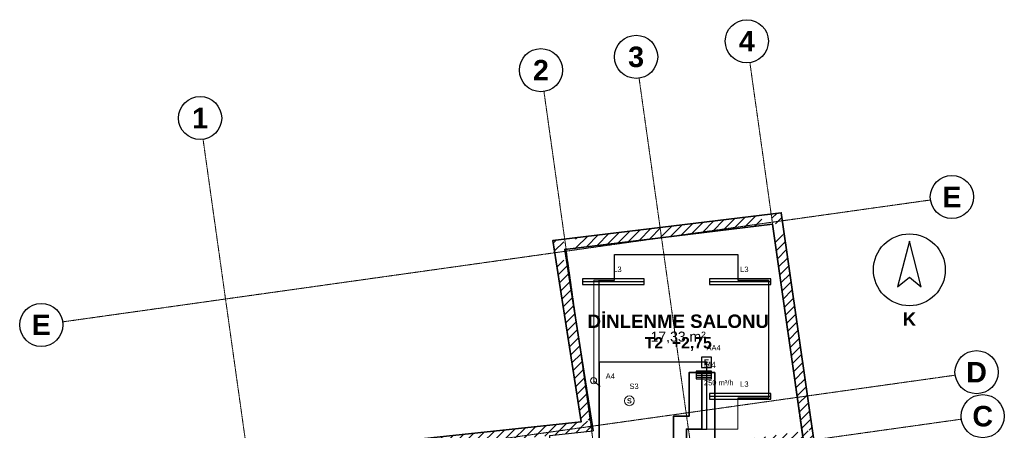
# Model space of a CAD drawing. Header units: millimetres. Extents: x -4770 to 15512, y -5017 to 16972.
# Tile 2 of 2: x -4770 to 14398, y 8975 to 16972. Entities that reach past the tile are written whole.
import ezdxf
from ezdxf.enums import TextEntityAlignment as Align

# ---------------------------------------------------------------- set-up
doc = ezdxf.new("R2010")
doc.units = ezdxf.units.MM
doc.linetypes.add('DASHDOT', pattern=[3.556, 2.54, -0.508, 0, -0.508])
doc.linetypes.add('DASHED', pattern=[1.524, 1.27, -0.254])
for name, color, linetype, lineweight in [('A-DUVAR-MEVCUT', 8, 'Continuous', 35), ('A-TAVAN-SINIR', 150, 'Continuous', 25), ('A-TAVAN-YAZI', 150, 'Continuous', 13), ('A-YAZI', 7, 'Continuous', 13), ('E-AYD-ACIL', 3, 'Continuous', 25), ('E-AYD-ANAHTAR', 2, 'Continuous', 18), ('E-AYD-ARMATUR', 2, 'Continuous', 25), ('E-AYD-LINYE', 2, 'Continuous', 25), ('E-AYD-SORTI', 2, 'DASHED', 18), ('G-AKS-BALON', 8, 'Continuous', 25), ('G-AKS-HAT', 8, 'DASHDOT', 18), ('G-KUZEY', 7, 'Continuous', 25), ('M-HAVA-BESLEME', 3, 'Continuous', 35), ('M-HAVA-BRANSMAN', 3, 'DASHED', 18), ('M-HAVA-MENFEZ', 3, 'Continuous', 25)]:
    doc.layers.add(name, color=color, linetype=linetype, lineweight=lineweight)
doc.styles.add('GYM', font='arial.ttf')
doc.styles.add('GYM-B', font='arialbd.ttf')

# ---------------------------------------------------------------- blocks, each defined once
blk = doc.blocks.new('G_KUZEY')
blk.add_lwpolyline([(0, 560), (-230, -330), (0, -140), (230, -330)], close=True)
blk.add_circle((0, 0), 700)
at = {"style": 'GYM-B'}
blk.add_text('K', height=260, dxfattribs=at).set_placement((0, -960), align=Align.MIDDLE_CENTER)
blk = doc.blocks.new('M_MENFEZ_BESLEME')
for p, q in [((-150, 40), (150, 40)), ((-150, 0), (150, 0)), ((-150, -40), (150, -40))]:
    blk.add_line(p, q)
blk.add_lwpolyline([(-150, -75), (150, -75), (150, 75), (-150, 75)], close=True)
at = {"style": 'GYM'}
for tag, p, height in [('KOD', (0, 140), 120), ('DEBI', (0, -200), 105)]:
    blk.add_attdef(tag, p, '', height=height, dxfattribs=at)
blk = doc.blocks.new('E_ARMATUR_LINEER')
blk.add_line((-600, 0), (600, 0))
blk.add_lwpolyline([(-600, -55), (600, -55), (600, 55), (-600, 55)], close=True)
at = {"style": 'GYM'}
blk.add_attdef('LINYE', (0, 185), '', height=105, dxfattribs=at)
blk = doc.blocks.new('E_ACIL')
blk.add_lwpolyline([(-100, -100), (100, -100), (100, 100), (-100, 100)], close=True)
at = {"style": 'GYM-B'}
blk.add_text('E', height=110, dxfattribs=at).set_placement((0, 0), align=Align.MIDDLE_CENTER)
at = {"style": 'GYM'}
blk.add_attdef('KOD', (0, 230), '', height=105, dxfattribs=at)
blk = doc.blocks.new('E_ANAHTAR')
blk.add_line((0, 0), (130, 110))
blk.add_circle((0, 0), 60)
at = {"style": 'GYM'}
blk.add_attdef('KOD', (0, 240), '', height=105, dxfattribs=at)
blk = doc.blocks.new('E_SENSOR')
blk.add_circle((0, 0), 95)
at = {"style": 'GYM-B'}
blk.add_text('S', height=100, dxfattribs=at).set_placement((0, 0), align=Align.MIDDLE_CENTER)
at = {"style": 'GYM'}
blk.add_attdef('KOD', (0, 230), '', height=105, dxfattribs=at)

msp = doc.modelspace()

# ---------------------------------------------------------------- hatches: boundary and pattern name
at = {"layer": 'A-DUVAR-MEVCUT'}
h = msp.add_hatch(dxfattribs=at)
h.set_pattern_fill('ANSI31', scale=40)
h.paths.add_polyline_path([(11012, 4959), (11563, 1104), (11761, 1132), (11210, 4987)])
h.paths.add_polyline_path([(11353, 1093), (11563, 1104), (11533, 1314), (11735, 1314), (11773, 1048), (11773, 915), (11377, 894), (11353, 894)])
h.paths.add_polyline_path([(11563, 1104), (10456, 1046), (10466, 846), (11573, 904)])
h.paths.add_polyline_path([(10432, 1256), (10456, 1046), (10666, 1057), (10666, 857), (10278, 836), (10275, 862), (10246, 839), (10246, 1256)])
h.paths.add_polyline_path([(10456, 1046), (10400, 1542), (10201, 1520), (10257, 1024)])
h.paths.add_polyline_path([(10190, 1332), (10190, 1535), (10400, 1542), (10424, 1332)])
h.paths.add_polyline_path([(10400, 1542), (10116, 1532), (10123, 1332), (10407, 1342)])
h.paths.add_polyline_path([(10326, 1322), (10130, 1322), (10116, 1532), (10326, 1539)])
h.paths.add_polyline_path([(10116, 1532), (10150, 1018), (10350, 1031), (10316, 1545)])
h.paths.add_polyline_path([(9940, 850), (10150, 1018), (10136, 1228), (10360, 1228), (10360, 841), (10278, 836), (10275, 862), (10208, 808), (9940, 808)])
h.paths.add_polyline_path([(10150, 1018), (9527, 521), (9652, 365), (10275, 862)])
h.paths.add_polyline_path([(9317, 323), (9531, 498), (9527, 521), (9737, 689), (9737, 409), (9618, 311), (9317, 311)])
h.paths.add_polyline_path([(9527, 521), (9531, 498), (9729, 528), (9725, 551)])
h.paths.add_polyline_path([(9321, 326), (9531, 498), (9527, 521), (9741, 692), (9741, 412), (9590, 288), (9321, 288)])
h.paths.add_polyline_path([(9531, 498), (8924, 0), (9051, -155), (9658, 343)])
h.paths.add_polyline_path([(9134, -86), (8996, -200), (8714, -200), (8714, 0), (8924, 0), (9134, 172)])
h.paths.add_polyline_path([(8924, 0), (3241, 0), (3241, -200), (8924, -200)])
h.paths.add_polyline_path([(3068, 210), (3241, 0), (3451, 0), (3451, -200), (3147, -200), (3031, -60), (3031, 210)])
h.paths.add_polyline_path([(3241, 0), (1957, 1555), (1803, 1428), (3087, -127)])
h.paths.add_polyline_path([(1859, 1345), (1957, 1555), (2130, 1345)])
h.paths.add_polyline_path([(1957, 1555), (1732, 1075), (1913, 990), (2138, 1470)])
h.paths.add_polyline_path([(1522, 904), (1522, 1106), (1732, 1075), (1830, 1285), (1942, 1285), (1942, 1052), (1854, 865), (1784, 865)])
h.paths.add_polyline_path([(1732, 1075), (579, 1247), (549, 1049), (1702, 877)])
h.paths.add_polyline_path([(557, 1457), (579, 1247), (789, 1216), (789, 1037), (631, 1037), (396, 1072), (369, 1333), (369, 1457)])
h.paths.add_polyline_path([(579, 1247), (0, 6840), (-199, 6819), (380, 1226)])
h.paths.add_polyline_path([(210, 6857), (0, 6840), (22, 6630), (-179, 6630), (-210, 6926), (-210, 7024), (117, 7050), (210, 7050)])
h.paths.add_polyline_path([(0, 6840), (1136, 6931), (1120, 7130), (-16, 7039)])
h.paths.add_polyline_path([(1095, 7141), (1136, 6931), (926, 6914), (926, 7141)])
h.paths.add_polyline_path([(1136, 6931), (853, 8372), (657, 8333), (940, 6892)])
h.paths.add_polyline_path([(1063, 8394), (853, 8372), (894, 8162), (690, 8162), (643, 8403), (643, 8551), (936, 8582), (1063, 8582)])
h.paths.add_polyline_path([(853, 8372), (6392, 8965), (6371, 9164), (832, 8571)])
h.paths.add_polyline_path([(6359, 9175), (6392, 8965), (6182, 8943), (6182, 9175)])
h.paths.add_polyline_path([(6392, 8965), (5840, 12499), (5642, 12468), (6194, 8934)])
h.paths.add_polyline_path([(6050, 12524), (5840, 12499), (5873, 12289), (5670, 12289), (5630, 12547), (5630, 12675), (5910, 12709), (6050, 12709)])
h.paths.add_polyline_path([(5840, 12499), (9885, 12990), (9861, 13189), (5816, 12698)])
h.paths.add_polyline_path([(9915, 12780), (9885, 12990), (9675, 12965), (9675, 13166), (9955, 13200), (10057, 13200), (10095, 12935), (10095, 12780)])
h.paths.add_polyline_path([(9885, 12990), (10491, 8771), (10689, 8799), (10083, 13018)])
h.paths.add_polyline_path([(10500, 8561), (10473, 8753), (10281, 8725), (10281, 8741), (10491, 8771), (10461, 8981), (10663, 8981), (10701, 8716), (10701, 8599), (10697, 8598), (10701, 8571), (10701, 8561)])
h.paths.add_polyline_path([(10491, 8771), (8314, 8462), (8342, 8264), (10519, 8573)])
h.paths.add_polyline_path([(8524, 8472), (8329, 8444), (8356, 8252), (8346, 8252), (8314, 8462), (8524, 8492)])
h.paths.add_polyline_path([(8314, 8462), (8486, 7339), (8683, 7369), (8512, 8492)])
h.paths.add_polyline_path([(8456, 7549), (8486, 7339), (8454, 7549)])
h.paths.add_polyline_path([(8486, 7339), (8329, 8444), (8131, 8416), (8288, 7311)])
h.paths.add_polyline_path([(8539, 8474), (8329, 8444), (8359, 8234), (8349, 8234), (8314, 8462), (8539, 8494)])
h.paths.add_polyline_path([(8329, 8444), (10473, 8753), (10444, 8951), (8300, 8642)])
h.paths.add_polyline_path([(10503, 8543), (10473, 8753), (10263, 8723), (10263, 8739), (10491, 8771), (10463, 8963), (10665, 8963), (10683, 8841), (10683, 8543)])
h.paths.add_polyline_path([(10473, 8753), (10996, 5080), (11194, 5108), (10671, 8781)])
h.paths.add_polyline_path([(11025, 4870), (11012, 4959), (10786, 4927), (10786, 5050), (10996, 5080), (10966, 5290), (11168, 5290), (11206, 5024), (11206, 4870)])
h.paths.add_polyline_path([(10996, 5080), (8877, 4779), (8905, 4581), (11024, 4882)])
h.paths.add_polyline_path([(9087, 4685), (8895, 4658), (8877, 4779), (9087, 4809)])
h.paths.add_polyline_path([(8877, 4779), (8895, 4658), (9093, 4688), (9075, 4809)])
h.paths.add_polyline_path([(9105, 4688), (8895, 4658), (8877, 4779), (9105, 4811)])
h.paths.add_polyline_path([(8895, 4658), (11012, 4959), (10984, 5157), (8867, 4856)])
h.paths.add_polyline_path([(11042, 4749), (11012, 4959), (10802, 4929), (10802, 5052), (10996, 5080), (10983, 5169), (11185, 5169), (11222, 4912), (11222, 4910), (11221, 4910), (11222, 4903), (11222, 4749)])

# ---------------------------------------------------------------- linework, layer by layer
msp.add_lwpolyline([(11221, 4910), (11792, 916), (10278, 836), (10275, 862), (9743, 437), (9746, 416), (8996, -200), (3147, -200), (2004, 1184), (1850, 855), (396, 1072), (-220, 7023), (897, 7112), (615, 8548), (6162, 9142), (5610, 12673), (10055, 13212), (10717, 8601), (10697, 8598), (11222, 4910)], close=True, dxfattribs=at)
msp.add_lwpolyline([(6392, 8965), (5840, 12499), (9885, 12990), (10491, 8771)], dxfattribs=at)
at = {"layer": 'A-TAVAN-SINIR'}
msp.add_lwpolyline([(5550, 8520), (5550, 8875), (6392, 8965), (5840, 12499), (9885, 12990), (10491, 8771), (8723, 8520)], close=True, dxfattribs=at)
at = {"layer": 'E-AYD-LINYE'}
for p, q in [((6810, 11900), (6810, 12400)), ((6810, 12400), (9210, 12400)), ((9210, 12400), (9210, 11900)), ((6510, 8400), (6510, 11900)), ((6510, 11900), (6810, 11900)), ((9210, 11900), (9810, 11900)), ((9810, 11900), (9810, 9600)), ((8610, 10300), (6510, 10300)), ((6510, 10300), (6510, 8500)), ((8610, 9000), (8610, 10300)), ((9810, 9600), (9210, 9600)), ((8210, 7200), (8210, 9000)), ((8210, 9000), (8610, 9000))]:
    msp.add_line(p, q, dxfattribs=at)
at = {"layer": 'E-AYD-SORTI'}
for p, q in [((6410, 9900), (6410, 11900)), ((6410, 11900), (6810, 11900)), ((9210, 9000), (9210, 9600)), ((8210, 7200), (8210, 9000)), ((8210, 9000), (9210, 9000))]:
    msp.add_line(p, q, dxfattribs=at)
at = {"layer": 'G-AKS-BALON'}
for centre in [(9386, 16552), (7230, 16249), (5377, 15989), (-1258, 15056), (13378, 13520), (-4350, 11028), (13858, 10107), (13978, 9251)]:
    msp.add_circle(centre, 420, dxfattribs=at)
at = {"layer": 'G-AKS-HAT'}
for p, q in [((12090, -2686), (9445, 16136)), ((9933, -2989), (7288, 15833)), ((8081, -3249), (5436, 15573)), ((1445, -4182), (-1200, 14640)), ((-3934, 11087), (12962, 13461)), ((-3455, 7674), (13442, 10049)), ((-3334, 6818), (13562, 9192))]:
    msp.add_line(p, q, dxfattribs=at)
at = {"layer": 'M-HAVA-BESLEME'}
msp.add_lwpolyline([(60, 6950), (1060, 6950), (1060, 7350), (1860, 7350), (1860, 4950), (4060, 4950), (4060, 7350), (7960, 7350), (7960, 9250), (8260, 9250), (8260, 10100), (8760, 10100), (8760, 8750), (8460, 8750), (8460, 6850), (4560, 6850), (4560, 4450), (1360, 4450), (1360, 6450), (560, 6450), (560, 6300), (60, 6300)], close=True, dxfattribs=at)
msp.add_lwpolyline([(310, 6300), (310, 6700), (1310, 6700), (1310, 7100), (1610, 7100), (1610, 4700), (4310, 4700), (4310, 7100), (8210, 7100), (8210, 9000), (8510, 9000), (8510, 10100)], dxfattribs=at)
at = {"layer": 'M-HAVA-BRANSMAN'}
for p in [(8510, 10050), (8550, 10050)]:
    msp.add_line(p, (8550, 10050), dxfattribs=at)

# ---------------------------------------------------------------- block references
at = {"layer": 'E-AYD-ACIL'}
msp.add_blockref('E_ACIL', (8600, 10300), dxfattribs=at).add_auto_attribs({'KOD': 'AA4'})
at = {"layer": 'E-AYD-ANAHTAR'}
ref = msp.add_blockref('E_ANAHTAR', (6401, 9942), dxfattribs=dict(at, rotation=278.9))
ref.add_attrib('KOD', 'A4', (6638, 9979), dxfattribs={"layer": '0', "height": 105, "style": 'GYM'})
msp.add_blockref('E_SENSOR', (7100, 9550), dxfattribs=at).add_auto_attribs({'KOD': 'S3'})
at = {"layer": 'E-AYD-ARMATUR'}
for p in [(6785, 11873), (9256, 11873), (9256, 9637)]:
    msp.add_blockref('E_ARMATUR_LINEER', p, dxfattribs=at).add_auto_attribs({'LINYE': 'L3'})
at = {"layer": 'G-KUZEY'}
msp.add_blockref('G_KUZEY', (12550, 12100), dxfattribs=at)
at = {"layer": 'M-HAVA-MENFEZ'}
msp.add_blockref('M_MENFEZ_BESLEME', (8550, 10050), dxfattribs=at).add_auto_attribs({'KOD': 'M4', 'DEBI': '250 m³/h'})

# ---------------------------------------------------------------- texts
at = {"layer": 'A-TAVAN-YAZI', "style": 'GYM-B'}
msp.add_text('T2  +2,75', height=220, dxfattribs=at).set_placement((8050, 10680), align=Align.MIDDLE_CENTER)
at = {"layer": 'A-YAZI'}
for s, height, style, p in [('DİNLENME SALONU', 260, 'GYM-B', (8050, 11100)), ('17,33 m²', 195, 'GYM', (8050, 10800))]:
    msp.add_text(s, height=height, dxfattribs=dict(at, style=style)).set_placement(p, align=Align.MIDDLE_CENTER)
at = {"layer": 'G-AKS-BALON', "style": 'GYM-B'}
for s, p in [('4', (9386, 16552)), ('3', (7230, 16249)), ('2', (5377, 15989)), ('1', (-1258, 15056)), ('E', (13378, 13520)), ('E', (-4350, 11028)), ('D', (13858, 10107)), ('C', (13978, 9251))]:
    msp.add_text(s, height=399, dxfattribs=at).set_placement(p, align=Align.MIDDLE_CENTER)

doc.saveas('drawing.dxf')
